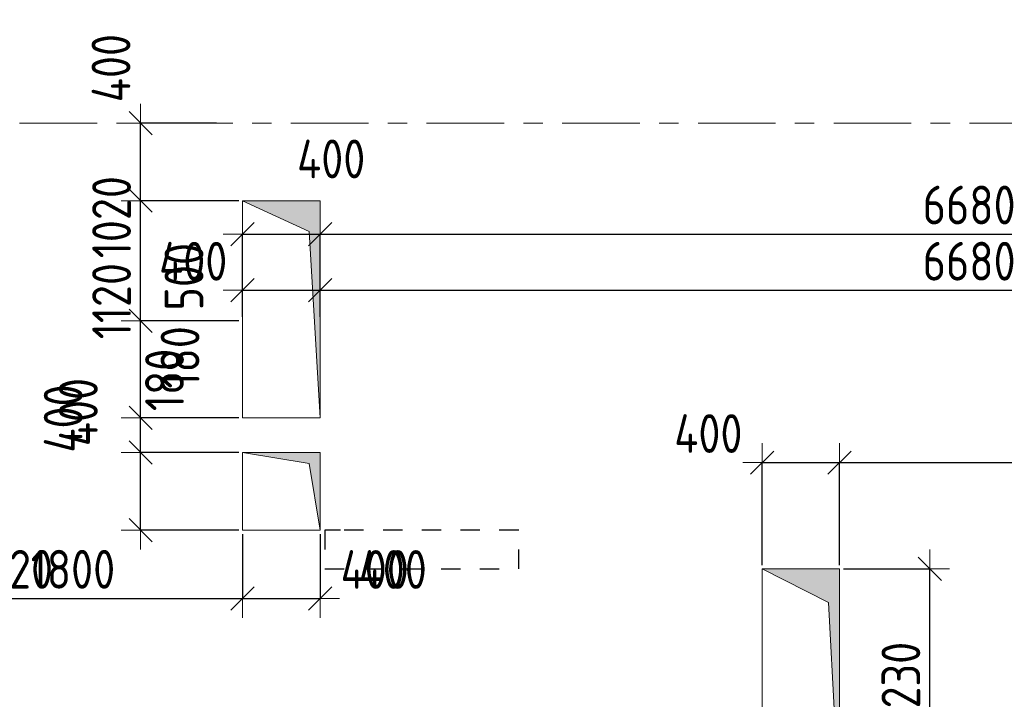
# Model space of a CAD drawing. Header units: metres. Extents: x -38 to 97, y -15 to 21.
# Tile 88 of 139: x 53.37 to 58.45, y 9.83 to 13.33. Entities that reach past the tile are written whole.
import ezdxf

# ---------------------------------------------------------------- set-up
doc = ezdxf.new("R2010")
doc.units = ezdxf.units.M
doc.header["$PDMODE"] = 65
for name, pattern in [('______11', [0.5, 0.4, -0.05, 0, -0.05]), ('______2', [0.054, 0.04, -0.014]), ('______5', [1.1, 0.8, -0.1, 0.1, -0.1])]:
    doc.linetypes.add(name, pattern=pattern)
for name, color, linetype, lineweight in [('XR$2$Осевая линия (1)', 7, '______5', 13), ('XR$3$Перекрытие (1)', 7, 'Continuous', 35), ('XR$4$Размерная линия (1)', 7, 'Continuous', 13), ('XR$5$Размерная линия (1)', 7, 'Continuous', 13)]:
    doc.layers.add(name, color=color, linetype=linetype, lineweight=lineweight)
doc.layers.add('XR$3$Макрос проема_ отверстия', color=7, linetype='Continuous', lineweight=13, true_color=0x2d2d2d)
doc.layers.add('XR$7$Стена_ бетон несущ.', color=7, linetype='Continuous', lineweight=70, true_color=0xb4b496)
doc.styles.add('ISOCPEUR', font='txt')
doc.dimstyles.new('DIMSTYLE_3', dxfattribs={"dimtxt": 0.2, "dimasz": 0.2, "dimexe": 0, "dimexo": 0, "dimgap": 0.1, "dimtad": 2, "dimdec": 0, "dimlfac": 1000, "dimrnd": 5, "dimzin": 12, "dimdsep": 46, "dimtxsty": 'ISOCPEUR', "dimblk1": 'ALL_ML_STRICH', "dimblk2": 'ALL_ML_STRICH', "dimsah": 1, "dimcen": 0, "dimclrd": 7, "dimclre": 256, "dimclrt": 7, "dimadec": 0, "dimazin": 0, "dimtfac": 1, "dimtdec": 0, "dimtix": 1, "dimtmove": 2, "dimatfit": 3, "dimfxl": 0, "dimtzin": 0, "dimlwd": 0, "dimlwe": -3, "dimarcsym": 0})
doc.dimstyles.new('DIMSTYLE_6', dxfattribs={"dimtxt": 0.2, "dimasz": 0.2, "dimexe": 0, "dimexo": 0, "dimgap": 0.1, "dimtad": 2, "dimdec": 0, "dimlfac": 1000, "dimrnd": 5, "dimzin": 12, "dimdsep": 46, "dimtxsty": 'ISOCPEUR', "dimblk1": 'ALL_ML_STRICH', "dimblk2": 'ALL_ML_STRICH', "dimsah": 1, "dimcen": 0, "dimclrd": 7, "dimclre": 256, "dimclrt": 7, "dimadec": 0, "dimazin": 0, "dimtfac": 1, "dimtdec": 0, "dimtix": 1, "dimtmove": 2, "dimatfit": 3, "dimfxl": 0, "dimtvp": 1.2, "dimtzin": 0, "dimlwd": 0, "dimlwe": -3, "dimarcsym": 0})
doc.dimstyles.new('DIMSTYLE_7', dxfattribs={"dimtxt": 0.2, "dimasz": 0.2, "dimexe": 0, "dimexo": 0, "dimgap": 0.1, "dimtad": 0, "dimdec": 0, "dimlfac": 1000, "dimrnd": 5, "dimzin": 12, "dimdsep": 46, "dimtxsty": 'ISOCPEUR', "dimblk1": 'ALL_ML_STRICH', "dimblk2": 'ALL_ML_STRICH', "dimsah": 1, "dimcen": 0, "dimclrd": 7, "dimclre": 256, "dimclrt": 7, "dimadec": 0, "dimazin": 0, "dimtfac": 1, "dimtdec": 0, "dimtix": 1, "dimtmove": 2, "dimatfit": 3, "dimfxl": 0, "dimtvp": 1.2, "dimtzin": 0, "dimlwd": 0, "dimlwe": -3, "dimarcsym": 0})

# ---------------------------------------------------------------- blocks, each defined once
blk = doc.blocks.new('Отображение проема', base_point=(-1.1579, -49.3094))
at = {"layer": 'XR$3$Макрос проема_ отверстия', "true_color": 0x000000, "transparency": 33554687}
blk.add_hatch(color=18, dxfattribs=at).paths.add_polyline_path([(-1.1579, -50.1094), (-1.0448, -49.4225), (-0.3579, -49.3094), (-1.1579, -49.3094)])
at = {"layer": 'XR$3$Макрос проема_ отверстия', "transparency": 33554687}
for p, q in [((-1.1579, -50.1094), (-1.1579, -49.3094)), ((-1.1579, -49.3094), (-0.3579, -49.3094)), ((-1.0448, -49.4225), (-0.3579, -49.3094)), ((-1.1579, -50.1094), (-1.0448, -49.4225))]:
    blk.add_line(p, q, dxfattribs=at)
blk = doc.blocks.new('ALL_ML_STRICH')
at = {"color": 0, "linetype": 'ByBlock', "lineweight": -2}
for p, q in [((-0.3, -0.3), (0.3, 0.3)), ((0, -0.5), (0, 0.5)), ((-1, 0), (0.5, 0))]:
    blk.add_line(p, q, dxfattribs=at)
blk = doc.blocks.new('*D42')
at = {"layer": 'DEFPOINTS', "color": 7, "linetype": 'Continuous', "lineweight": 13, "transparency": 33554687}
for p in [(54.5206, 12.2277), (54.5206, 11.7801), (54.9206, 11.7801)]:
    blk.add_point(p, dxfattribs=at)
at = {"layer": 'XR$4$Размерная линия (1)', "color": 9, "linetype": 'Continuous', "lineweight": -2, "true_color": 0xc7c7c7, "transparency": 33554687}
for p, q in [((54.5206, 11.8001), (54.5206, 12.2277)), ((54.9206, 11.8001), (54.9206, 12.2277))]:
    blk.add_line(p, q, dxfattribs=at)
at = {"layer": 'XR$4$Размерная линия (1)', "color": 7, "linetype": 'Continuous', "lineweight": -2, "transparency": 33554687}
blk.add_line((54.5206, 12.2277), (54.9206, 12.2277), dxfattribs=at)
at = {"layer": 'XR$4$Размерная линия (1)', "color": 7, "linetype": 'Continuous', "lineweight": 13, "transparency": 33554687, "xscale": 0.2, "yscale": 0.2, "zscale": 0.2, "rotation": 180}
blk.add_blockref('ALL_ML_STRICH', (54.5206, 12.2277), dxfattribs=at)
at = {"layer": 'XR$4$Размерная линия (1)', "color": 7, "linetype": 'Continuous', "lineweight": 13, "transparency": 33554687, "xscale": 0.2, "yscale": 0.2, "zscale": 0.2}
blk.add_blockref('ALL_ML_STRICH', (54.9206, 12.2277), dxfattribs=at)
at = {"layer": 'XR$4$Размерная линия (1)', "color": 7, "linetype": 'Continuous', "lineweight": 13, "transparency": 33554687, "insert": (54.9774, 12.6155), "char_height": 0.2, "width": 0.5, "attachment_point": 5, "style": 'ISOCPEUR'}
blk.add_mtext('\\W0.83;\\A1;{400}', dxfattribs=at)
blk = doc.blocks.new('*D43')
at = {"layer": 'DEFPOINTS', "color": 7, "linetype": 'Continuous', "lineweight": 13, "transparency": 33554687}
for p in [(61.6, 12.2518), (54.9206, 12.2277), (54.9206, 11.7801)]:
    blk.add_point(p, dxfattribs=at)
at = {"layer": 'XR$4$Размерная линия (1)', "color": 9, "linetype": 'Continuous', "lineweight": -2, "true_color": 0xc7c7c7, "transparency": 33554687}
for p, q in [((54.9206, 11.8001), (54.9206, 12.2277)), ((61.6, 12.2318), (61.6, 12.2277))]:
    blk.add_line(p, q, dxfattribs=at)
at = {"layer": 'XR$4$Размерная линия (1)', "color": 7, "linetype": 'Continuous', "lineweight": -2, "transparency": 33554687}
blk.add_line((54.9206, 12.2277), (61.6, 12.2277), dxfattribs=at)
at = {"layer": 'XR$4$Размерная линия (1)', "color": 7, "linetype": 'Continuous', "lineweight": 13, "transparency": 33554687, "xscale": 0.2, "yscale": 0.2, "zscale": 0.2, "rotation": 180}
blk.add_blockref('ALL_ML_STRICH', (54.9206, 12.2277), dxfattribs=at)
at = {"layer": 'XR$4$Размерная линия (1)', "color": 7, "linetype": 'Continuous', "lineweight": 13, "transparency": 33554687, "xscale": 0.2, "yscale": 0.2, "zscale": 0.2}
blk.add_blockref('ALL_ML_STRICH', (61.6, 12.2277), dxfattribs=at)
at = {"layer": 'XR$4$Размерная линия (1)', "color": 7, "linetype": 'Continuous', "lineweight": 13, "transparency": 33554687, "insert": (58.2687, 12.3777), "char_height": 0.2, "width": 0.666667, "attachment_point": 5, "style": 'ISOCPEUR'}
blk.add_mtext('\\W0.83;\\A1;{6680}', dxfattribs=at)
blk = doc.blocks.new('*D337')
at = {"layer": 'DEFPOINTS', "color": 7, "linetype": 'Continuous', "lineweight": 13, "transparency": 33554687}
for p in [(54.5206, 10.6999), (52.1, 10.3478), (52.1, 10.0401)]:
    blk.add_point(p, dxfattribs=at)
at = {"layer": 'XR$4$Размерная линия (1)', "color": 9, "linetype": 'Continuous', "lineweight": -2, "true_color": 0xc7c7c7, "transparency": 33554687}
for p, q in [((54.5206, 10.6799), (54.5206, 10.3478)), ((52.1, 10.0601), (52.1, 10.3478))]:
    blk.add_line(p, q, dxfattribs=at)
at = {"layer": 'XR$4$Размерная линия (1)', "color": 7, "linetype": 'Continuous', "lineweight": -2, "transparency": 33554687}
blk.add_line((52.1, 10.3478), (54.5206, 10.3478), dxfattribs=at)
at = {"layer": 'XR$4$Размерная линия (1)', "color": 7, "linetype": 'Continuous', "lineweight": 13, "transparency": 33554687, "xscale": 0.2, "yscale": 0.2, "zscale": 0.2, "rotation": 180}
blk.add_blockref('ALL_ML_STRICH', (52.1, 10.3478), dxfattribs=at)
at = {"layer": 'XR$4$Размерная линия (1)', "color": 7, "linetype": 'Continuous', "lineweight": 13, "transparency": 33554687, "xscale": 0.2, "yscale": 0.2, "zscale": 0.2}
blk.add_blockref('ALL_ML_STRICH', (54.5206, 10.3478), dxfattribs=at)
at = {"layer": 'XR$4$Размерная линия (1)', "color": 7, "linetype": 'Continuous', "lineweight": 13, "transparency": 33554687, "insert": (53.3103, 10.4978), "char_height": 0.2, "width": 0.666667, "attachment_point": 5, "style": 'ISOCPEUR'}
blk.add_mtext('\\W0.83;\\A1;{2420}', dxfattribs=at)
blk = doc.blocks.new('*D338')
at = {"layer": 'DEFPOINTS', "color": 7, "linetype": 'Continuous', "lineweight": 13, "transparency": 33554687}
for p in [(54.5206, 10.6999), (54.9206, 10.7), (54.5206, 10.3478)]:
    blk.add_point(p, dxfattribs=at)
at = {"layer": 'XR$4$Размерная линия (1)', "color": 9, "linetype": 'Continuous', "lineweight": -2, "true_color": 0xc7c7c7, "transparency": 33554687}
for p, q in [((54.5206, 10.6799), (54.5206, 10.3478)), ((54.9206, 10.68), (54.9206, 10.3478))]:
    blk.add_line(p, q, dxfattribs=at)
at = {"layer": 'XR$4$Размерная линия (1)', "color": 7, "linetype": 'Continuous', "lineweight": -2, "transparency": 33554687}
blk.add_line((54.5206, 10.3478), (54.9206, 10.3478), dxfattribs=at)
at = {"layer": 'XR$4$Размерная линия (1)', "color": 7, "linetype": 'Continuous', "lineweight": 13, "transparency": 33554687, "xscale": 0.2, "yscale": 0.2, "zscale": 0.2, "rotation": 180}
blk.add_blockref('ALL_ML_STRICH', (54.5206, 10.3478), dxfattribs=at)
at = {"layer": 'XR$4$Размерная линия (1)', "color": 7, "linetype": 'Continuous', "lineweight": 13, "transparency": 33554687, "xscale": 0.2, "yscale": 0.2, "zscale": 0.2}
blk.add_blockref('ALL_ML_STRICH', (54.9206, 10.3478), dxfattribs=at)
at = {"layer": 'XR$4$Размерная линия (1)', "color": 7, "linetype": 'Continuous', "lineweight": 13, "transparency": 33554687, "insert": (55.2021, 10.4969), "char_height": 0.2, "width": 0.5, "attachment_point": 5, "style": 'ISOCPEUR'}
blk.add_mtext('\\W0.83;\\A1;{400}', dxfattribs=at)
blk = doc.blocks.new('*D339')
at = {"layer": 'DEFPOINTS', "color": 7, "linetype": 'Continuous', "lineweight": 13, "transparency": 33554687}
for p in [(54.5206, 11.1), (53.9946, 10.6999), (54.5206, 10.6999)]:
    blk.add_point(p, dxfattribs=at)
at = {"layer": 'XR$4$Размерная линия (1)', "color": 9, "linetype": 'Continuous', "lineweight": -2, "true_color": 0xc7c7c7, "transparency": 33554687}
for p, q in [((54.5006, 11.1), (53.9946, 11.1)), ((54.5006, 10.6999), (53.9946, 10.6999))]:
    blk.add_line(p, q, dxfattribs=at)
at = {"layer": 'XR$4$Размерная линия (1)', "color": 7, "linetype": 'Continuous', "lineweight": -2, "transparency": 33554687}
blk.add_line((53.9946, 10.6999), (53.9946, 11.1), dxfattribs=at)
at = {"layer": 'XR$4$Размерная линия (1)', "color": 7, "linetype": 'Continuous', "lineweight": 13, "transparency": 33554687, "xscale": 0.2, "yscale": 0.2, "zscale": 0.2}
for p, rotation in [((53.9946, 11.1), 90), ((53.9946, 10.6999), 270)]:
    blk.add_blockref('ALL_ML_STRICH', p, dxfattribs=dict(at, rotation=rotation))
at = {"layer": 'XR$4$Размерная линия (1)', "color": 7, "linetype": 'Continuous', "lineweight": 13, "transparency": 33554687, "insert": (53.5949, 11.2759), "char_height": 0.2, "width": 0.5, "attachment_point": 5, "rotation": 90, "style": 'ISOCPEUR'}
blk.add_mtext('\\W0.83;\\A1;{400}', dxfattribs=at)
blk = doc.blocks.new('*D340')
at = {"layer": 'DEFPOINTS', "color": 7, "linetype": 'Continuous', "lineweight": 13, "transparency": 33554687}
for p in [(54.5206, 11.2801), (53.9946, 11.1), (54.5206, 11.1)]:
    blk.add_point(p, dxfattribs=at)
at = {"layer": 'XR$4$Размерная линия (1)', "color": 9, "linetype": 'Continuous', "lineweight": -2, "true_color": 0xc7c7c7, "transparency": 33554687}
for p, q in [((54.5006, 11.2801), (53.9946, 11.2801)), ((54.5006, 11.1), (53.9946, 11.1))]:
    blk.add_line(p, q, dxfattribs=at)
at = {"layer": 'XR$4$Размерная линия (1)', "color": 7, "linetype": 'Continuous', "lineweight": -2, "transparency": 33554687}
blk.add_line((53.9946, 11.1), (53.9946, 11.2801), dxfattribs=at)
at = {"layer": 'XR$4$Размерная линия (1)', "color": 7, "linetype": 'Continuous', "lineweight": 13, "transparency": 33554687, "xscale": 0.2, "yscale": 0.2, "zscale": 0.2}
for p, rotation in [((53.9946, 11.2801), 90), ((53.9946, 11.1), 270)]:
    blk.add_blockref('ALL_ML_STRICH', p, dxfattribs=dict(at, rotation=rotation))
at = {"layer": 'XR$4$Размерная линия (1)', "color": 7, "linetype": 'Continuous', "lineweight": 13, "transparency": 33554687, "insert": (54.198, 11.5914), "char_height": 0.2, "width": 0.5, "attachment_point": 5, "rotation": 90, "style": 'ISOCPEUR'}
blk.add_mtext('\\W0.83;\\A1;{180}', dxfattribs=at)
blk = doc.blocks.new('*D341')
at = {"layer": 'DEFPOINTS', "color": 7, "linetype": 'Continuous', "lineweight": 13, "transparency": 33554687}
for p in [(54.5206, 11.7801), (53.9946, 11.2801), (54.5206, 11.2801)]:
    blk.add_point(p, dxfattribs=at)
at = {"layer": 'XR$4$Размерная линия (1)', "color": 9, "linetype": 'Continuous', "lineweight": -2, "true_color": 0xc7c7c7, "transparency": 33554687}
for p, q in [((54.5006, 11.7801), (53.9946, 11.7801)), ((54.5006, 11.2801), (53.9946, 11.2801))]:
    blk.add_line(p, q, dxfattribs=at)
at = {"layer": 'XR$4$Размерная линия (1)', "color": 7, "linetype": 'Continuous', "lineweight": -2, "transparency": 33554687}
blk.add_line((53.9946, 11.2801), (53.9946, 11.7801), dxfattribs=at)
at = {"layer": 'XR$4$Размерная линия (1)', "color": 7, "linetype": 'Continuous', "lineweight": 13, "transparency": 33554687, "xscale": 0.2, "yscale": 0.2, "zscale": 0.2}
for p, rotation in [((53.9946, 11.7801), 90), ((53.9946, 11.2801), 270)]:
    blk.add_blockref('ALL_ML_STRICH', p, dxfattribs=dict(at, rotation=rotation))
at = {"layer": 'XR$4$Размерная линия (1)', "color": 7, "linetype": 'Continuous', "lineweight": 13, "transparency": 33554687, "insert": (54.2182, 12.0074), "char_height": 0.2, "width": 0.5, "attachment_point": 5, "rotation": 90, "style": 'ISOCPEUR'}
blk.add_mtext('\\W0.83;\\A1;{500}', dxfattribs=at)
blk = doc.blocks.new('*D342')
at = {"layer": 'DEFPOINTS', "color": 7, "linetype": 'Continuous', "lineweight": 13, "transparency": 33554687}
for p in [(54.4068, 12.8), (53.9946, 11.7801), (54.5206, 11.7801)]:
    blk.add_point(p, dxfattribs=at)
at = {"layer": 'XR$4$Размерная линия (1)', "color": 9, "linetype": 'Continuous', "lineweight": -2, "true_color": 0xc7c7c7, "transparency": 33554687}
for p, q in [((54.3868, 12.8), (53.9946, 12.8)), ((54.5006, 11.7801), (53.9946, 11.7801))]:
    blk.add_line(p, q, dxfattribs=at)
at = {"layer": 'XR$4$Размерная линия (1)', "color": 7, "linetype": 'Continuous', "lineweight": -2, "transparency": 33554687}
blk.add_line((53.9946, 11.7801), (53.9946, 12.8), dxfattribs=at)
at = {"layer": 'XR$4$Размерная линия (1)', "color": 7, "linetype": 'Continuous', "lineweight": 13, "transparency": 33554687, "xscale": 0.2, "yscale": 0.2, "zscale": 0.2}
for p, rotation in [((53.9946, 12.8), 90), ((53.9946, 11.7801), 270)]:
    blk.add_blockref('ALL_ML_STRICH', p, dxfattribs=dict(at, rotation=rotation))
at = {"layer": 'XR$4$Размерная линия (1)', "color": 7, "linetype": 'Continuous', "lineweight": 13, "transparency": 33554687, "insert": (53.8446, 12.315), "char_height": 0.2, "width": 0.666667, "attachment_point": 5, "rotation": 90, "style": 'ISOCPEUR'}
blk.add_mtext('\\W0.83;\\A1;{1020}', dxfattribs=at)
blk = doc.blocks.new('*D496')
at = {"layer": 'DEFPOINTS', "color": 7, "linetype": 'Continuous', "lineweight": 13, "transparency": 33554687}
for p in [(54.5206, 11.9377), (54.5206, 11.7801), (54.9206, 11.7801)]:
    blk.add_point(p, dxfattribs=at)
at = {"layer": 'XR$5$Размерная линия (1)', "color": 9, "linetype": 'Continuous', "lineweight": -2, "true_color": 0xc7c7c7, "transparency": 33554687}
for p, q in [((54.5206, 11.8001), (54.5206, 11.9377)), ((54.9206, 11.8001), (54.9206, 11.9377))]:
    blk.add_line(p, q, dxfattribs=at)
at = {"layer": 'XR$5$Размерная линия (1)', "color": 7, "linetype": 'Continuous', "lineweight": -2, "transparency": 33554687}
blk.add_line((54.5206, 11.9377), (54.9206, 11.9377), dxfattribs=at)
at = {"layer": 'XR$5$Размерная линия (1)', "color": 7, "linetype": 'Continuous', "lineweight": 13, "transparency": 33554687, "xscale": 0.2, "yscale": 0.2, "zscale": 0.2, "rotation": 180}
blk.add_blockref('ALL_ML_STRICH', (54.5206, 11.9377), dxfattribs=at)
at = {"layer": 'XR$5$Размерная линия (1)', "color": 7, "linetype": 'Continuous', "lineweight": 13, "transparency": 33554687, "xscale": 0.2, "yscale": 0.2, "zscale": 0.2}
blk.add_blockref('ALL_ML_STRICH', (54.9206, 11.9377), dxfattribs=at)
at = {"layer": 'XR$5$Размерная линия (1)', "color": 7, "linetype": 'Continuous', "lineweight": 13, "transparency": 33554687, "insert": (54.2656, 12.0875), "char_height": 0.2, "width": 0.5, "attachment_point": 5, "style": 'ISOCPEUR'}
blk.add_mtext('\\W0.83;\\A1;{400}', dxfattribs=at)
blk = doc.blocks.new('*D497')
at = {"layer": 'DEFPOINTS', "color": 7, "linetype": 'Continuous', "lineweight": 13, "transparency": 33554687}
for p in [(61.6, 12.2518), (54.9206, 11.9377), (54.9206, 11.7801)]:
    blk.add_point(p, dxfattribs=at)
at = {"layer": 'XR$5$Размерная линия (1)', "color": 9, "linetype": 'Continuous', "lineweight": -2, "true_color": 0xc7c7c7, "transparency": 33554687}
for p, q in [((61.6, 12.2318), (61.6, 11.9377)), ((54.9206, 11.8001), (54.9206, 11.9377))]:
    blk.add_line(p, q, dxfattribs=at)
at = {"layer": 'XR$5$Размерная линия (1)', "color": 7, "linetype": 'Continuous', "lineweight": -2, "transparency": 33554687}
blk.add_line((54.9206, 11.9377), (61.6, 11.9377), dxfattribs=at)
at = {"layer": 'XR$5$Размерная линия (1)', "color": 7, "linetype": 'Continuous', "lineweight": 13, "transparency": 33554687, "xscale": 0.2, "yscale": 0.2, "zscale": 0.2, "rotation": 180}
blk.add_blockref('ALL_ML_STRICH', (54.9206, 11.9377), dxfattribs=at)
at = {"layer": 'XR$5$Размерная линия (1)', "color": 7, "linetype": 'Continuous', "lineweight": 13, "transparency": 33554687, "xscale": 0.2, "yscale": 0.2, "zscale": 0.2}
blk.add_blockref('ALL_ML_STRICH', (61.6, 11.9377), dxfattribs=at)
at = {"layer": 'XR$5$Размерная линия (1)', "color": 7, "linetype": 'Continuous', "lineweight": 13, "transparency": 33554687, "insert": (58.2687, 12.0877), "char_height": 0.2, "width": 0.666667, "attachment_point": 5, "style": 'ISOCPEUR'}
blk.add_mtext('\\W0.83;\\A1;{6680}', dxfattribs=at)
blk = doc.blocks.new('*D663')
at = {"layer": 'DEFPOINTS', "color": 7, "linetype": 'Continuous', "lineweight": 13, "transparency": 33554687}
for p in [(54.5206, 10.6999), (52.72, 10.3478), (52.72, 10.0401)]:
    blk.add_point(p, dxfattribs=at)
at = {"layer": 'XR$5$Размерная линия (1)', "color": 9, "linetype": 'Continuous', "lineweight": -2, "true_color": 0xc7c7c7, "transparency": 33554687}
for p, q in [((54.5206, 10.6799), (54.5206, 10.3478)), ((52.72, 10.0601), (52.72, 10.3478))]:
    blk.add_line(p, q, dxfattribs=at)
at = {"layer": 'XR$5$Размерная линия (1)', "color": 7, "linetype": 'Continuous', "lineweight": -2, "transparency": 33554687}
blk.add_line((52.72, 10.3478), (54.5206, 10.3478), dxfattribs=at)
at = {"layer": 'XR$5$Размерная линия (1)', "color": 7, "linetype": 'Continuous', "lineweight": 13, "transparency": 33554687, "xscale": 0.2, "yscale": 0.2, "zscale": 0.2, "rotation": 180}
blk.add_blockref('ALL_ML_STRICH', (52.72, 10.3478), dxfattribs=at)
at = {"layer": 'XR$5$Размерная линия (1)', "color": 7, "linetype": 'Continuous', "lineweight": 13, "transparency": 33554687, "xscale": 0.2, "yscale": 0.2, "zscale": 0.2}
blk.add_blockref('ALL_ML_STRICH', (54.5206, 10.3478), dxfattribs=at)
at = {"layer": 'XR$5$Размерная линия (1)', "color": 7, "linetype": 'Continuous', "lineweight": 13, "transparency": 33554687, "insert": (53.6453, 10.4978), "char_height": 0.2, "width": 0.666667, "attachment_point": 5, "style": 'ISOCPEUR'}
blk.add_mtext('\\W0.83;\\A1;{1800}', dxfattribs=at)
blk = doc.blocks.new('*D664')
at = {"layer": 'DEFPOINTS', "color": 7, "linetype": 'Continuous', "lineweight": 13, "transparency": 33554687}
for p in [(54.5206, 10.6999), (54.9206, 10.7), (54.5206, 10.3478)]:
    blk.add_point(p, dxfattribs=at)
at = {"layer": 'XR$5$Размерная линия (1)', "color": 9, "linetype": 'Continuous', "lineweight": -2, "true_color": 0xc7c7c7, "transparency": 33554687}
for p, q in [((54.5206, 10.6799), (54.5206, 10.3478)), ((54.9206, 10.68), (54.9206, 10.3478))]:
    blk.add_line(p, q, dxfattribs=at)
at = {"layer": 'XR$5$Размерная линия (1)', "color": 7, "linetype": 'Continuous', "lineweight": -2, "transparency": 33554687}
blk.add_line((54.5206, 10.3478), (54.9206, 10.3478), dxfattribs=at)
at = {"layer": 'XR$5$Размерная линия (1)', "color": 7, "linetype": 'Continuous', "lineweight": 13, "transparency": 33554687, "xscale": 0.2, "yscale": 0.2, "zscale": 0.2, "rotation": 180}
blk.add_blockref('ALL_ML_STRICH', (54.5206, 10.3478), dxfattribs=at)
at = {"layer": 'XR$5$Размерная линия (1)', "color": 7, "linetype": 'Continuous', "lineweight": 13, "transparency": 33554687, "xscale": 0.2, "yscale": 0.2, "zscale": 0.2}
blk.add_blockref('ALL_ML_STRICH', (54.9206, 10.3478), dxfattribs=at)
at = {"layer": 'XR$5$Размерная линия (1)', "color": 7, "linetype": 'Continuous', "lineweight": 13, "transparency": 33554687, "insert": (55.2951, 10.4969), "char_height": 0.2, "width": 0.5, "attachment_point": 5, "style": 'ISOCPEUR'}
blk.add_mtext('\\W0.83;\\A1;{400}', dxfattribs=at)
blk = doc.blocks.new('*D665')
at = {"layer": 'DEFPOINTS', "color": 7, "linetype": 'Continuous', "lineweight": 13, "transparency": 33554687}
for p in [(54.5206, 11.1), (53.9946, 10.6999), (54.5206, 10.6999)]:
    blk.add_point(p, dxfattribs=at)
at = {"layer": 'XR$5$Размерная линия (1)', "color": 9, "linetype": 'Continuous', "lineweight": -2, "true_color": 0xc7c7c7, "transparency": 33554687}
for p, q in [((54.5006, 11.1), (53.9946, 11.1)), ((54.5006, 10.6999), (53.9946, 10.6999))]:
    blk.add_line(p, q, dxfattribs=at)
at = {"layer": 'XR$5$Размерная линия (1)', "color": 7, "linetype": 'Continuous', "lineweight": -2, "transparency": 33554687}
blk.add_line((53.9946, 10.6999), (53.9946, 11.1), dxfattribs=at)
at = {"layer": 'XR$5$Размерная линия (1)', "color": 7, "linetype": 'Continuous', "lineweight": 13, "transparency": 33554687, "xscale": 0.2, "yscale": 0.2, "zscale": 0.2}
for p, rotation in [((53.9946, 11.1), 90), ((53.9946, 10.6999), 270)]:
    blk.add_blockref('ALL_ML_STRICH', p, dxfattribs=dict(at, rotation=rotation))
at = {"layer": 'XR$5$Размерная линия (1)', "color": 7, "linetype": 'Continuous', "lineweight": 13, "transparency": 33554687, "insert": (53.6732, 11.3091), "char_height": 0.2, "width": 0.5, "attachment_point": 5, "rotation": 90, "style": 'ISOCPEUR'}
blk.add_mtext('\\W0.83;\\A1;{400}', dxfattribs=at)
blk = doc.blocks.new('*D666')
at = {"layer": 'DEFPOINTS', "color": 7, "linetype": 'Continuous', "lineweight": 13, "transparency": 33554687}
for p in [(54.5206, 11.2801), (53.9946, 11.1), (54.5206, 11.1)]:
    blk.add_point(p, dxfattribs=at)
at = {"layer": 'XR$5$Размерная линия (1)', "color": 9, "linetype": 'Continuous', "lineweight": -2, "true_color": 0xc7c7c7, "transparency": 33554687}
for p, q in [((54.5006, 11.2801), (53.9946, 11.2801)), ((54.5006, 11.1), (53.9946, 11.1))]:
    blk.add_line(p, q, dxfattribs=at)
at = {"layer": 'XR$5$Размерная линия (1)', "color": 7, "linetype": 'Continuous', "lineweight": -2, "transparency": 33554687}
blk.add_line((53.9946, 11.1), (53.9946, 11.2801), dxfattribs=at)
at = {"layer": 'XR$5$Размерная линия (1)', "color": 7, "linetype": 'Continuous', "lineweight": 13, "transparency": 33554687, "xscale": 0.2, "yscale": 0.2, "zscale": 0.2}
for p, rotation in [((53.9946, 11.2801), 90), ((53.9946, 11.1), 270)]:
    blk.add_blockref('ALL_ML_STRICH', p, dxfattribs=dict(at, rotation=rotation))
at = {"layer": 'XR$5$Размерная линия (1)', "color": 7, "linetype": 'Continuous', "lineweight": 13, "transparency": 33554687, "insert": (54.1178, 11.475), "char_height": 0.2, "width": 0.5, "attachment_point": 5, "rotation": 90, "style": 'ISOCPEUR'}
blk.add_mtext('\\W0.83;\\A1;{180}', dxfattribs=at)
blk = doc.blocks.new('*D667')
at = {"layer": 'DEFPOINTS', "color": 7, "linetype": 'Continuous', "lineweight": 13, "transparency": 33554687}
for p in [(54.5206, 12.4001), (53.9946, 11.2801), (54.5206, 11.2801)]:
    blk.add_point(p, dxfattribs=at)
at = {"layer": 'XR$5$Размерная линия (1)', "color": 9, "linetype": 'Continuous', "lineweight": -2, "true_color": 0xc7c7c7, "transparency": 33554687}
for p, q in [((54.5006, 12.4001), (53.9946, 12.4001)), ((54.5006, 11.2801), (53.9946, 11.2801))]:
    blk.add_line(p, q, dxfattribs=at)
at = {"layer": 'XR$5$Размерная линия (1)', "color": 7, "linetype": 'Continuous', "lineweight": -2, "transparency": 33554687}
blk.add_line((53.9946, 11.2801), (53.9946, 12.4001), dxfattribs=at)
at = {"layer": 'XR$5$Размерная линия (1)', "color": 7, "linetype": 'Continuous', "lineweight": 13, "transparency": 33554687, "xscale": 0.2, "yscale": 0.2, "zscale": 0.2}
for p, rotation in [((53.9946, 12.4001), 90), ((53.9946, 11.2801), 270)]:
    blk.add_blockref('ALL_ML_STRICH', p, dxfattribs=dict(at, rotation=rotation))
at = {"layer": 'XR$5$Размерная линия (1)', "color": 7, "linetype": 'Continuous', "lineweight": 13, "transparency": 33554687, "insert": (53.8446, 11.8817), "char_height": 0.2, "width": 0.666667, "attachment_point": 5, "rotation": 90, "style": 'ISOCPEUR'}
blk.add_mtext('\\W0.83;\\A1;{1120}', dxfattribs=at)
blk = doc.blocks.new('*D668')
at = {"layer": 'DEFPOINTS', "color": 7, "linetype": 'Continuous', "lineweight": 13, "transparency": 33554687}
for p in [(54.4068, 12.8), (53.9946, 12.4001), (54.5206, 12.4001)]:
    blk.add_point(p, dxfattribs=at)
at = {"layer": 'XR$5$Размерная линия (1)', "color": 9, "linetype": 'Continuous', "lineweight": -2, "true_color": 0xc7c7c7, "transparency": 33554687}
for p, q in [((54.3868, 12.8), (53.9946, 12.8)), ((54.5006, 12.4001), (53.9946, 12.4001))]:
    blk.add_line(p, q, dxfattribs=at)
at = {"layer": 'XR$5$Размерная линия (1)', "color": 7, "linetype": 'Continuous', "lineweight": -2, "transparency": 33554687}
blk.add_line((53.9946, 12.4001), (53.9946, 12.8), dxfattribs=at)
at = {"layer": 'XR$5$Размерная линия (1)', "color": 7, "linetype": 'Continuous', "lineweight": 13, "transparency": 33554687, "xscale": 0.2, "yscale": 0.2, "zscale": 0.2}
for p, rotation in [((53.9946, 12.8), 90), ((53.9946, 12.4001), 270)]:
    blk.add_blockref('ALL_ML_STRICH', p, dxfattribs=dict(at, rotation=rotation))
at = {"layer": 'XR$5$Размерная линия (1)', "color": 7, "linetype": 'Continuous', "lineweight": 13, "transparency": 33554687, "insert": (53.8416, 13.0841), "char_height": 0.2, "width": 0.5, "attachment_point": 5, "rotation": 90, "style": 'ISOCPEUR'}
blk.add_mtext('\\W0.83;\\A1;{400}', dxfattribs=at)
blk = doc.blocks.new('*D669')
at = {"layer": 'DEFPOINTS', "color": 7, "linetype": 'Continuous', "lineweight": 13, "transparency": 33554687}
for p in [(57.2005, 11.0483), (57.2005, 10.5), (57.6005, 10.5)]:
    blk.add_point(p, dxfattribs=at)
at = {"layer": 'XR$5$Размерная линия (1)', "color": 9, "linetype": 'Continuous', "lineweight": -2, "true_color": 0xc7c7c7, "transparency": 33554687}
for p, q in [((57.2005, 10.52), (57.2005, 11.0483)), ((57.6005, 10.52), (57.6005, 11.0483))]:
    blk.add_line(p, q, dxfattribs=at)
at = {"layer": 'XR$5$Размерная линия (1)', "color": 7, "linetype": 'Continuous', "lineweight": -2, "transparency": 33554687}
blk.add_line((57.2005, 11.0483), (57.6005, 11.0483), dxfattribs=at)
at = {"layer": 'XR$5$Размерная линия (1)', "color": 7, "linetype": 'Continuous', "lineweight": 13, "transparency": 33554687, "xscale": 0.2, "yscale": 0.2, "zscale": 0.2, "rotation": 180}
blk.add_blockref('ALL_ML_STRICH', (57.2005, 11.0483), dxfattribs=at)
at = {"layer": 'XR$5$Размерная линия (1)', "color": 7, "linetype": 'Continuous', "lineweight": 13, "transparency": 33554687, "xscale": 0.2, "yscale": 0.2, "zscale": 0.2}
blk.add_blockref('ALL_ML_STRICH', (57.6005, 11.0483), dxfattribs=at)
at = {"layer": 'XR$5$Размерная линия (1)', "color": 7, "linetype": 'Continuous', "lineweight": 13, "transparency": 33554687, "insert": (56.9232, 11.1984), "char_height": 0.2, "width": 0.5, "attachment_point": 5, "style": 'ISOCPEUR'}
blk.add_mtext('\\W0.83;\\A1;{400}', dxfattribs=at)
blk = doc.blocks.new('*D670')
at = {"layer": 'DEFPOINTS', "color": 7, "linetype": 'Continuous', "lineweight": 13, "transparency": 33554687}
for p in [(57.6005, 11.0483), (61.6, 10.5994), (57.6005, 10.5)]:
    blk.add_point(p, dxfattribs=at)
at = {"layer": 'XR$5$Размерная линия (1)', "color": 9, "linetype": 'Continuous', "lineweight": -2, "true_color": 0xc7c7c7, "transparency": 33554687}
for p, q in [((57.6005, 10.52), (57.6005, 11.0483)), ((61.6, 10.6194), (61.6, 11.0483))]:
    blk.add_line(p, q, dxfattribs=at)
at = {"layer": 'XR$5$Размерная линия (1)', "color": 7, "linetype": 'Continuous', "lineweight": -2, "transparency": 33554687}
blk.add_line((57.6005, 11.0483), (61.6, 11.0483), dxfattribs=at)
at = {"layer": 'XR$5$Размерная линия (1)', "color": 7, "linetype": 'Continuous', "lineweight": 13, "transparency": 33554687, "xscale": 0.2, "yscale": 0.2, "zscale": 0.2, "rotation": 180}
blk.add_blockref('ALL_ML_STRICH', (57.6005, 11.0483), dxfattribs=at)
at = {"layer": 'XR$5$Размерная линия (1)', "color": 7, "linetype": 'Continuous', "lineweight": 13, "transparency": 33554687, "xscale": 0.2, "yscale": 0.2, "zscale": 0.2}
blk.add_blockref('ALL_ML_STRICH', (61.6, 11.0483), dxfattribs=at)
at = {"layer": 'XR$5$Размерная линия (1)', "color": 7, "linetype": 'Continuous', "lineweight": 13, "transparency": 33554687, "insert": (59.6002, 11.1983), "char_height": 0.2, "width": 0.666667, "attachment_point": 5, "style": 'ISOCPEUR'}
blk.add_mtext('\\W0.83;\\A1;{4000}', dxfattribs=at)
blk = doc.blocks.new('*D674')
at = {"layer": 'DEFPOINTS', "color": 7, "linetype": 'Continuous', "lineweight": 13, "transparency": 33554687}
for p in [(57.6005, 10.5), (57.6005, 9.27), (58.0666, 9.27)]:
    blk.add_point(p, dxfattribs=at)
at = {"layer": 'XR$5$Размерная линия (1)', "color": 9, "linetype": 'Continuous', "lineweight": -2, "true_color": 0xc7c7c7, "transparency": 33554687}
for p, q in [((57.6205, 10.5), (58.0666, 10.5)), ((57.6205, 9.27), (58.0666, 9.27))]:
    blk.add_line(p, q, dxfattribs=at)
at = {"layer": 'XR$5$Размерная линия (1)', "color": 7, "linetype": 'Continuous', "lineweight": -2, "transparency": 33554687}
blk.add_line((58.0666, 9.27), (58.0666, 10.5), dxfattribs=at)
at = {"layer": 'XR$5$Размерная линия (1)', "color": 7, "linetype": 'Continuous', "lineweight": 13, "transparency": 33554687, "xscale": 0.2, "yscale": 0.2, "zscale": 0.2}
for p, rotation in [((58.0666, 10.5), 90), ((58.0666, 9.27), 270)]:
    blk.add_blockref('ALL_ML_STRICH', p, dxfattribs=dict(at, rotation=rotation))
at = {"layer": 'XR$5$Размерная линия (1)', "color": 7, "linetype": 'Continuous', "lineweight": 13, "transparency": 33554687, "insert": (57.9166, 9.91), "char_height": 0.2, "width": 0.666667, "attachment_point": 5, "rotation": 90, "style": 'ISOCPEUR'}
blk.add_mtext('\\W0.83;\\A1;{1230}', dxfattribs=at)

msp = doc.modelspace()

# ---------------------------------------------------------------- linework, layer by layer
at = {"layer": 'XR$2$Осевая линия (1)', "color": 253, "linetype": '______11', "lineweight": 13, "true_color": 0xa0a0a0, "transparency": 33554687}
msp.add_line((-2.63, 12.8), (62.6, 12.8), dxfattribs=at)
at = {"layer": 'XR$3$Перекрытие (1)', "color": 7, "linetype": 'Continuous', "lineweight": 13, "transparency": 33554687}
for p, q in [((54.9206, 12.4001), (54.5206, 12.4001)), ((54.5206, 12.4001), (54.5206, 11.2801)), ((54.9206, 11.2801), (54.9206, 12.4001)), ((54.5206, 11.2801), (54.8962, 11.2801)), ((54.8962, 11.2801), (54.9206, 11.2801)), ((54.9206, 11.1), (54.5206, 11.0999)), ((54.5206, 11.0999), (54.5206, 10.6999)), ((54.9206, 10.7), (54.9206, 11.1)), ((54.5206, 10.6999), (54.9206, 10.7)), ((57.6005, 10.5), (57.2005, 10.5)), ((57.2005, 10.5), (57.2005, 9.27)), ((57.6005, 9.27), (57.6005, 10.5))]:
    msp.add_line(p, q, dxfattribs=at)
at = {"layer": 'XR$7$Стена_ бетон несущ.', "color": 253, "linetype": '______2', "lineweight": -3, "true_color": 0xa0a0a0, "transparency": 33554687}
for p, q in [((55.025, 10.7), (54.945, 10.7)), ((54.945, 10.7), (54.945, 10.5)), ((55.945, 10.7), (55.025, 10.7)), ((55.945, 10.5), (55.945, 10.7)), ((54.945, 10.5), (55.945, 10.5))]:
    msp.add_line(p, q, dxfattribs=at)

# ---------------------------------------------------------------- block references
at = {"layer": 'XR$3$Макрос проема_ отверстия', "transparency": 33554687, "xscale": -0.5}
for p, yscale in [((54.9206, 12.4001), 1.4), ((57.6005, 10.5), 1.5375)]:
    msp.add_blockref('Отображение проема', p, dxfattribs=dict(at, yscale=yscale))
at = {"layer": 'XR$3$Макрос проема_ отверстия', "transparency": 33554687, "xscale": 0.500103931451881, "yscale": 0.4999999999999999, "rotation": 270}
msp.add_blockref('Отображение проема', (54.9206, 11.1), dxfattribs=at)

# ---------------------------------------------------------------- dimensions: what is measured, and where the dimension line sits
at = {"layer": 'XR$4$Размерная линия (1)', "color": 7, "linetype": 'Continuous', "lineweight": 13, "transparency": 33554687}
for base, p1, p2, dimstyle, picture, middle in [((53.9946, 12.8), (54.5006, 11.7801), (54.3868, 12.8), 'DIMSTYLE_3', '*D342', (53.8446, 12.315)), ((53.9946, 11.7801), (54.5006, 11.2801), (54.5006, 11.7801), 'DIMSTYLE_7', '*D341', (54.2182, 12.0074)), ((53.9946, 11.2801), (54.5006, 11.1), (54.5006, 11.2801), 'DIMSTYLE_7', '*D340', (54.198, 11.5914)), ((53.9946, 11.1), (54.5006, 10.6999), (54.5006, 11.1), 'DIMSTYLE_6', '*D339', (53.5949, 11.2759))]:
    dim = msp.add_linear_dim(base=base, p1=p1, p2=p2, angle=90, dimstyle=dimstyle, override={"dimpost": '<>', "dimclrd": 7, "dimclre": 9, "dimclrt": 7, "dimlwd": 0, "dimlwe": 65533}, dxfattribs=at)
    dim.commit()
    dim.dimension.update_dxf_attribs({"geometry": picture, "text_midpoint": middle, "dimtype": 160})
for base, p1, p2, dimstyle, picture, middle in [((54.9206, 12.2277), (54.5206, 11.8001), (54.9206, 11.8001), 'DIMSTYLE_6', '*D42', (54.9774, 12.6155)), ((61.6, 12.2277), (54.9206, 11.8001), (61.6, 12.2318), 'DIMSTYLE_3', '*D43', (58.2687, 12.3777)), ((54.5206, 10.3478), (52.1, 10.0601), (54.5206, 10.6799), 'DIMSTYLE_3', '*D337', (53.3103, 10.4978)), ((54.9206, 10.3478), (54.5206, 10.6799), (54.9206, 10.68), 'DIMSTYLE_6', '*D338', (55.2021, 10.4969))]:
    dim = msp.add_linear_dim(base=base, p1=p1, p2=p2, dimstyle=dimstyle, override={"dimpost": '<>', "dimclrd": 7, "dimclre": 9, "dimclrt": 7, "dimlwd": 0, "dimlwe": 65533}, dxfattribs=at)
    dim.commit()
    dim.dimension.update_dxf_attribs({"geometry": picture, "text_midpoint": middle, "dimtype": 160})
at = {"layer": 'XR$5$Размерная линия (1)', "color": 7, "linetype": 'Continuous', "lineweight": 13, "transparency": 33554687}
for base, p1, p2, dimstyle, picture, middle in [((53.9946, 12.8), (54.5006, 12.4001), (54.3868, 12.8), 'DIMSTYLE_6', '*D668', (53.8416, 13.0841)), ((53.9946, 12.4001), (54.5006, 11.2801), (54.5006, 12.4001), 'DIMSTYLE_3', '*D667', (53.8446, 11.8817)), ((53.9946, 11.2801), (54.5006, 11.1), (54.5006, 11.2801), 'DIMSTYLE_7', '*D666', (54.1178, 11.475)), ((53.9946, 11.1), (54.5006, 10.6999), (54.5006, 11.1), 'DIMSTYLE_6', '*D665', (53.6732, 11.3091)), ((58.0666, 10.5), (57.6205, 9.27), (57.6205, 10.5), 'DIMSTYLE_3', '*D674', (57.9166, 9.91))]:
    dim = msp.add_linear_dim(base=base, p1=p1, p2=p2, angle=90, dimstyle=dimstyle, override={"dimpost": '<>', "dimclrd": 7, "dimclre": 9, "dimclrt": 7, "dimlwd": 0, "dimlwe": 65533}, dxfattribs=at)
    dim.commit()
    dim.dimension.update_dxf_attribs({"geometry": picture, "text_midpoint": middle, "dimtype": 160})
for base, p1, p2, dimstyle, picture, middle in [((61.6, 11.9377), (54.9206, 11.8001), (61.6, 12.2318), 'DIMSTYLE_3', '*D497', (58.2687, 12.0877)), ((54.9206, 11.9377), (54.5206, 11.8001), (54.9206, 11.8001), 'DIMSTYLE_6', '*D496', (54.2656, 12.0875)), ((57.6005, 11.0483), (57.2005, 10.52), (57.6005, 10.52), 'DIMSTYLE_6', '*D669', (56.9232, 11.1984)), ((61.6, 11.04826), (57.60049, 10.52), (61.6, 10.61943), 'DIMSTYLE_3', '*D670', (59.60025, 11.19826)), ((54.5206, 10.3478), (52.72, 10.0601), (54.5206, 10.6799), 'DIMSTYLE_3', '*D663', (53.6453, 10.4978)), ((54.9206, 10.3478), (54.5206, 10.6799), (54.9206, 10.68), 'DIMSTYLE_6', '*D664', (55.2951, 10.4969))]:
    dim = msp.add_linear_dim(base=base, p1=p1, p2=p2, dimstyle=dimstyle, override={"dimpost": '<>', "dimclrd": 7, "dimclre": 9, "dimclrt": 7, "dimlwd": 0, "dimlwe": 65533}, dxfattribs=at)
    dim.commit()
    dim.dimension.update_dxf_attribs({"geometry": picture, "text_midpoint": middle, "dimtype": 160})

doc.saveas('drawing.dxf')
